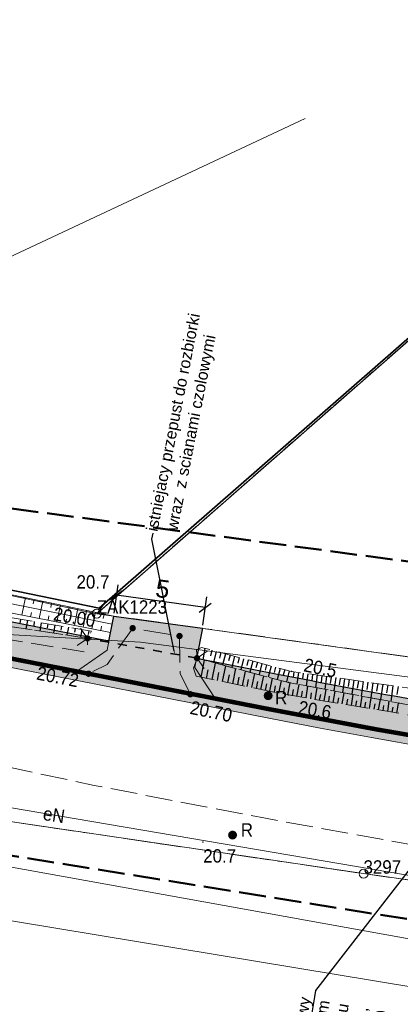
# Model space of a CAD drawing. Header units: metres. Extents: x 6551181 to 6555585, y 5935140 to 5937297.
# Tile 70 of 97: x 6551610 to 6551632, y 5935942 to 5935997. Entities that reach past the tile are written whole.
import ezdxf
from ezdxf import colors
from ezdxf.entities.mleader import LeaderData, LeaderLine
from ezdxf.enums import TextEntityAlignment as Align
from ezdxf.math import Vec2, Vec3

# ---------------------------------------------------------------- set-up
doc = ezdxf.new("R2010")
doc.units = ezdxf.units.M
for name, pattern in [('1.5_0.5', [2, 1.5, -0.5]), ('218-500', [1, 0.5, -0.5]), ('219-500', [0]), ('CONDX2', [0.48, 0.32, -0.16]), ('ib05_500', [1, 0.5, -0.5]), ('mz1.25_0.5', [1.75, 1.25, -0.5])]:
    doc.linetypes.add(name, pattern=pattern)
for name, color, linetype in [('000 Inne (niezydentyfikowane)', 7, 'Continuous'), ('202-Punkt graniczny stabilizowany trwale', 7, 'Continuous'), ('202-Punkt graniczny stabilizowany trwale-Atr103', 7, 'Continuous'), ('202-Punkt graniczny stabilizowany trwale-Atr104', 7, 'Continuous'), ('217-Granica konturu klasyfikcyjnego', 7, 'Continuous'), ('218-Granica użytku', 7, 'Continuous'), ('219-Linia granicy', 7, 'Continuous'), ('_krawężnik 15x22', 74, 'Continuous'), ('_obrzeże 8x30', 2, 'Continuous'), ('jezdnia (powierzchnia)', 7, 'Continuous'), ('Obszar opracowania', 7, 'Continuous'), ('ogrodzenie trwałe (linia)', 7, 'Continuous'), ('przepust (linia)', 7, 'Continuous'), ('przepust (linia) - symbol', 7, 'Continuous'), ('przewód elektroenergetyczny (linia)', 7, 'Continuous'), ('przewód elektroenergetyczny (linia)-Atr1', 7, 'Continuous'), ('przewód kanalizacyjny (linia)', 7, 'Continuous'), ('przewód telekomunikacyjny (linia)', 7, 'Continuous'), ('przewód wodociągowy (linia)', 7, 'Continuous'), ('punkt wysokościowy naturalny', 7, 'Continuous'), ('punkt wysokościowy naturalny-Atr2', 7, 'Continuous'), ('punkt wysokościowy sztuczny', 7, 'Continuous'), ('punkt wysokościowy sztuczny-Atr2', 7, 'Continuous'), ('reklama lub tablica informacyjna (punkt)', 7, 'Continuous'), ('reklama lub tablica informacyjna (punkt)-Atr17', 7, 'Continuous'), ('skarpa nieumocniona (powierzchnia)', 7, 'Continuous')]:
    doc.layers.add(name, color=color, linetype=linetype)
for name, color, linetype, lineweight in [('_krawężnik 15x30', 30, 'Continuous', 13), ('_kreskowanie chodnik', 52, 'Continuous', 0), ('_kreskowanie zieleń', 74, 'Continuous', 0), ('_kreskowanie zjazd', 252, 'Continuous', 0), ('_opis', 7, 'Continuous', 18), ('_rowy', 3, 'Continuous', 13), ('_rowy2', 3, 'Continuous', 13), ('_wymiar', 140, 'Continuous', 5)]:
    doc.layers.add(name, color=color, linetype=linetype, lineweight=lineweight)
doc.layers.add('_linie pomocnicze', color=202, linetype='Continuous', lineweight=13, plot=False)
doc.styles.add('marcin', font='arial.ttf')
doc.styles.get("Standard").update_dxf_attribs({"font": 'arial.ttf'})
doc.linetypes.add('902-500', pattern='A,3.75,0,[1,ksztalty.shx,S=0.5,R=0,X=0,Y=0],3.75', length=7.5)
doc.dimstyles.new('marcin', dxfattribs={"dimscale": 0.2, "dimtxt": 8, "dimasz": 6, "dimexe": 3, "dimexo": 0.625, "dimgap": 3, "dimtad": 1, "dimdec": 3, "dimrnd": 0.01, "dimtxsty": 'marcin', "dimblk": 'OBLIQUE', "dimcen": 2.5, "dimclrd": 256, "dimadec": 0, "dimazin": 0, "dimtfac": 1, "dimtdec": 3, "dimtmove": 1, "dimatfit": 3, "dimfxl": 8, "dimfxlon": 1, "dimarcsym": 0})

# ---------------------------------------------------------------- blocks, each defined once
blk = doc.blocks.new('202')
at = {"color": 0, "linetype": 'Continuous', "lineweight": -2}
blk.add_circle((0, 0), 2.5, dxfattribs=at)
blk = doc.blocks.new('PW01')
at = {"linetype": 'Continuous', "lineweight": 13}
h = blk.add_hatch(color=0, dxfattribs=at)
edge = h.paths.add_edge_path()
edge.add_arc((0, 0), 0.045, 0, 360)
blk = doc.blocks.new('PW02')
at = {"linetype": 'Continuous', "lineweight": 13}
h = blk.add_hatch(color=0, dxfattribs=at)
edge = h.paths.add_edge_path()
edge.add_arc((0, 0), 0.18, 0, 360)
blk = doc.blocks.new('IB05')
at = {"color": 0, "linetype": 'Continuous', "lineweight": 13}
for q in [(0.495, 0.495), (0.495, -0.495)]:
    blk.add_line((0, 0), q, dxfattribs=at)
blk = doc.blocks.new('IB07')
at = {"linetype": 'Continuous', "lineweight": 13}
h = blk.add_hatch(color=0, dxfattribs=at)
edge = h.paths.add_edge_path()
edge.add_arc((0, 0), 0.25, 0, 360)
blk = doc.blocks.new('_Oblique')
at = {"color": 0, "linetype": 'ByBlock', "lineweight": -2}
blk.add_line((-0.5, -0.5), (0.5, 0.5), dxfattribs=at)
blk = doc.blocks.new('*D1216')
at = {"layer": '_wymiar', "color": 0, "lineweight": -2, "transparency": 16777216}
for p, q in [((6551615.562, 5935963.897), (6551615.781, 5935965.482)), ((6551620.523, 5935963.211), (6551620.742, 5935964.795))]:
    blk.add_line(p, q, dxfattribs=at)
at = {"layer": '_wymiar', "lineweight": -2, "transparency": 16777216}
blk.add_line((6551620.66, 5935964.201), (6551615.699, 5935964.888), dxfattribs=at)
at = {"layer": 'Defpoints', "color": 0, "transparency": 16777216}
for p in [(6551615.699, 5935964.888), (6551615.539, 5935963.729), (6551620.499, 5935963.042)]:
    blk.add_point(p, dxfattribs=at)
at = {"layer": '_wymiar', "lineweight": -2, "transparency": 16777216, "xscale": 0.6000000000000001, "yscale": 0.6000000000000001, "zscale": 0.6000000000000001}
for p, rotation in [((6551615.699, 5935964.888), 172.1184532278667), ((6551620.66, 5935964.201), 352.1184532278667)]:
    blk.add_blockref('_Oblique', p, dxfattribs=dict(at, rotation=rotation))
at = {"layer": '_wymiar', "color": 0, "transparency": 16777216, "insert": (6551618.277, 5935965.246), "char_height": 1, "attachment_point": 5, "rotation": 352.1185, "style": 'marcin'}
blk.add_mtext('5', dxfattribs=at)

msp = doc.modelspace()

# ---------------------------------------------------------------- hatches: boundary and pattern name
at = {"layer": '_kreskowanie chodnik'}
h = msp.add_hatch(color=223, dxfattribs=at)
h.dxf.hatch_style = 1
h.paths.add_polyline_path([(6551361.9151, 5936137.4929), (6551364.0337, 5936137.4929), (6551364.3599, 5936137.8159), (6551361.3348, 5936141.0225), (6551359.8914, 5936139.6381), (6551359.8913, 5936139.638)])
h.paths.add_polyline_path([(6551380.1526, 5936119.3023, -0.0024274), (6551383.5731, 5936115.8572), (6551383.5731, 5936115.8572), (6551385.7012, 5936115.8292), (6551386.0588, 5936116.1787, 0.0031812), (6551381.5649, 5936120.7183), (6551367.9318, 5936134.3165), (6551367.5765, 5936133.9646), (6551367.5792, 5936131.8433)])
h.paths.add_polyline_path([(6551427.8011, 5936072.0648, -0.0079112), (6551423.437, 5936076.5601), (6551394.6741, 5936107.1418, 0.0037268), (6551389.5375, 5936112.5838), (6551389.5375, 5936112.5838), (6551389.1765, 5936112.2379), (6551389.1363, 5936110.1082, -0.0029746), (6551393.2134, 5936105.7757), (6551421.9802, 5936075.1899, 0.0058707), (6551425.2377, 5936071.8069), (6551427.4311, 5936071.7391)])
h.paths.add_polyline_path([(6551509.0487, 5936009.3448), (6551499.4703, 5936015.6354, -0.014146), (6551476.3685, 5936031.761), (6551467.4747, 5936038.3509, -0.0195357), (6551446.2823, 5936055.375), (6551437.7324, 5936062.8108, -0.010811), (6551431.3954, 5936068.5674), (6551431.0185, 5936068.2357), (6551430.9839, 5936066.2071, 0.0091534), (6551436.4199, 5936061.3017), (6551444.9698, 5936053.8659, 0.0195357), (6551466.284, 5936036.744), (6551475.1778, 5936030.1541, 0.014146), (6551498.3724, 5936013.9637), (6551506.5985, 5936008.5612), (6551508.6757, 5936008.9916)])
h.paths.add_polyline_path([(6551576.1216, 5935970.8749), (6551576.2833, 5935971.348, -0.0591224), (6551544.8377, 5935986.4374), (6551517.8132, 5936003.5887), (6551513.1363, 5936006.6602), (6551512.855, 5936006.2468), (6551513.2853, 5936004.1696), (6551513.2853, 5936004.1696), (6551516.7283, 5936001.9084), (6551543.766, 5935984.7488, 0.0566981), (6551574.267, 5935969.9309), (6551574.267, 5935969.9309)])
h.paths.add_polyline_path([(6551591.7085, 5935964.9446), (6551593.4627, 5935966.0998), (6551593.8882, 5935968.2679), (6551593.8884, 5935968.2689), (6551592.91, 5935968.4763), (6551592.5812, 5935966.8005, -0.0201257), (6551581.0571, 5935969.8064), (6551580.9035, 5935969.3306), (6551581.9193, 5935967.4615, 0.0168508), (6551591.7085, 5935964.9446)])
h.paths.add_polyline_path([(6551613.4044, 5935960.6424), (6551613.4491, 5935960.6336), (6551615.1652, 5935961.8255), (6551615.2615, 5935962.3161), (6551600.4251, 5935965.2276), (6551600.7371, 5935966.8177), (6551598.7804, 5935967.2324), (6551598.7798, 5935967.2298), (6551598.3662, 5935965.1221), (6551599.5493, 5935963.3613), (6551599.5493, 5935963.3613)])
h.paths.add_polyline_path([(6551620.1679, 5935961.3533), (6551620.07, 5935960.8543), (6551621.2097, 5935959.1107), (6551621.2097, 5935959.1107), (6551621.2547, 5935959.1019), (6551624.3175, 5935958.5008, 0.0114164), (6551642.3152, 5935955.3939), (6551642.3152, 5935955.3939), (6551644.0057, 5935956.6611), (6551644.0743, 5935957.1564, -0.0123461), (6551624.7026, 5935960.4634)])
h.paths.add_polyline_path([(6551649.0433, 5935956.4658), (6551648.9776, 5935955.9701), (6551650.239, 5935954.2925, 0.0127985), (6551670.6057, 5935952.1973), (6551677.038, 5935951.7015), (6551678.6488, 5935953.0818), (6551678.6872, 5935953.5803), (6551670.7594, 5935954.1913, -0.013718)])
h.paths.add_polyline_path([(6551707.1015, 5935951.3904), (6551702.0779, 5935951.2761), (6551702.0779, 5935951.2761), (6551683.634, 5935952.6976), (6551683.634, 5935952.6976), (6551685.0143, 5935951.0867), (6551730.6343, 5935947.5707), (6551750.6634, 5935946.1799), (6551752.2637, 5935947.5724), (6551752.2983, 5935948.0712), (6551730.7804, 5935949.5654), (6551707.1015, 5935951.3904)])
h.paths.add_polyline_path([(6551758.6441, 5935945.6257), (6551796.2401, 5935943.0151, 0.2134218), (6551800.84, 5935944.7005), (6551757.2863, 5935947.7248), (6551757.2517, 5935947.226)])
at = {"layer": '_kreskowanie zieleń'}
h = msp.add_hatch(color=253, dxfattribs=at)
h.dxf.hatch_style = 1
h.paths.add_polyline_path([(6551757.5481, 5935951.4959), (6551752.5542, 5935951.757), (6551752.2983, 5935948.0712), (6551752.2637, 5935947.5724), (6551750.6634, 5935946.1799), (6551758.6441, 5935945.6257), (6551757.2517, 5935947.226), (6551757.2863, 5935947.7248), (6551757.2863, 5935947.7248)])
h.paths.add_polyline_path([(6551683.7958, 5935954.7961), (6551678.8132, 5935955.214), (6551678.6872, 5935953.5803), (6551678.6488, 5935953.0818), (6551677.038, 5935951.7015), (6551685.0143, 5935951.0867), (6551683.634, 5935952.6976), (6551683.634, 5935952.6976), (6551683.6571, 5935952.9967)])
h.paths.add_polyline_path([(6551644.4305, 5935959.7291), (6551644.0743, 5935957.1564), (6551644.0057, 5935956.6611), (6551642.3152, 5935955.3939, 0.0050001), (6551650.239, 5935954.2925), (6551648.9776, 5935955.9701), (6551649.0433, 5935956.4658), (6551649.3846, 5935959.0405), (6551649.3845, 5935959.0405)])
h.paths.add_polyline_path([(6551615.5387, 5935963.7287), (6551615.2615, 5935962.3161), (6551615.1652, 5935961.8255), (6551613.4491, 5935960.6336), (6551621.2097, 5935959.1107), (6551621.2097, 5935959.1107), (6551620.07, 5935960.8543), (6551620.1679, 5935961.3533), (6551620.4993, 5935963.042)])
h.paths.add_polyline_path([(6551593.4627, 5935966.0998), (6551591.7085, 5935964.9446), (6551591.7085, 5935964.9446, 0.0060443), (6551595.2584, 5935964.2033), (6551599.5493, 5935963.3613), (6551598.3662, 5935965.1221), (6551598.7798, 5935967.2298), (6551598.7804, 5935967.2324), (6551593.8884, 5935968.2689), (6551593.8882, 5935968.2679)])
h.paths.add_polyline_path([(6551574.267, 5935969.9309, 0.0133357), (6551581.88, 5935967.473), (6551581.88, 5935967.473, 0.0000682), (6551581.9193, 5935967.4615), (6551581.9193, 5935967.4615), (6551580.9035, 5935969.3306), (6551581.0571, 5935969.8064), (6551581.0571, 5935969.8064), (6551581.4207, 5935970.9324), (6551576.5985, 5935972.2704), (6551576.2833, 5935971.348), (6551576.1216, 5935970.8749), (6551574.267, 5935969.9309)])
h.paths.add_polyline_path([(6551515.6199, 5936009.2164), (6551511.6595, 5936011.8175), (6551509.0487, 5936009.3448), (6551508.6757, 5936008.9916), (6551506.5985, 5936008.5612), (6551513.2853, 5936004.1696), (6551513.2853, 5936004.1696), (6551512.855, 5936006.2468), (6551513.1363, 5936006.6602), (6551513.1351, 5936006.661)])
h.paths.add_polyline_path([(6551425.2377, 5936071.8069, 0.0100304), (6551430.9839, 5936066.2071), (6551431.0185, 5936068.2357), (6551431.3954, 5936068.5674), (6551431.6215, 5936068.7664), (6551434.0394, 5936070.8943), (6551430.4259, 5936074.3748), (6551428.0268, 5936072.2634), (6551427.8011, 5936072.0648), (6551427.4311, 5936071.7391)])
h.paths.add_polyline_path([(6551385.7012, 5936115.8292), (6551383.5731, 5936115.8572, -0.0040001), (6551389.1363, 5936110.1082), (6551389.1363, 5936110.1082), (6551389.1765, 5936112.2379), (6551389.5375, 5936112.5838), (6551389.5375, 5936112.5838, 0.0024913), (6551386.0588, 5936116.1787)])
h.paths.add_polyline_path([(6551364.0337, 5936137.4929), (6551361.9151, 5936137.4929), (6551367.5792, 5936131.8433), (6551367.5765, 5936133.9646), (6551367.9318, 5936134.3165), (6551368.462, 5936134.8414), (6551364.9219, 5936138.3724), (6551364.3599, 5936137.8159)])
at = {"layer": '_kreskowanie zjazd'}
h = msp.add_hatch(color=256, dxfattribs=at)
h.dxf.hatch_style = 1
h.paths.add_polyline_path([(6551796.2401, 5935943.0151), (6551758.6441, 5935945.6257), (6551750.6634, 5935946.1799), (6551730.6343, 5935947.5707), (6551685.0143, 5935951.0867), (6551677.038, 5935951.7015), (6551670.6057, 5935952.1973, -0.0127985), (6551650.239, 5935954.2925, -0.0050001), (6551642.3152, 5935955.3939), (6551642.3152, 5935955.3939, -0.0114164), (6551624.3175, 5935958.5008), (6551621.2547, 5935959.1019), (6551621.2097, 5935959.1107), (6551613.4491, 5935960.6336), (6551613.4044, 5935960.6424), (6551599.5493, 5935963.3613), (6551599.5493, 5935963.3613), (6551595.2584, 5935964.2033, -0.0060443), (6551591.7085, 5935964.9446), (6551591.7085, 5935964.9446, -0.0084248), (6551586.7927, 5935966.1206, -0.0084248), (6551581.9193, 5935967.4615), (6551581.9193, 5935967.4615, -0.0000682), (6551581.88, 5935967.473), (6551581.88, 5935967.473, -0.0133357), (6551574.267, 5935969.9309), (6551574.267, 5935969.9309, -0.0502078), (6551547.0711, 5935982.7107, -0.0064718), (6551543.766, 5935984.7488), (6551516.7283, 5936001.9084), (6551513.2853, 5936004.1696), (6551513.2853, 5936004.1696), (6551506.5985, 5936008.5612), (6551498.3724, 5936013.9637, -0.014146), (6551475.1778, 5936030.1541), (6551466.284, 5936036.744, -0.0195357), (6551444.9698, 5936053.8659), (6551436.4199, 5936061.3017, -0.0077486), (6551431.8064, 5936065.4414, -0.0100015), (6551426.0452, 5936070.9924, -0.0073044), (6551421.9802, 5936075.1899), (6551393.2134, 5936105.7757, 0.0029746), (6551389.1363, 5936110.1082), (6551389.1363, 5936110.1082, 0.0040001), (6551383.5731, 5936115.8572), (6551383.5731, 5936115.8572, 0.0024274), (6551380.1526, 5936119.3023), (6551367.5792, 5936131.8433), (6551361.9151, 5936137.4929), (6551359.8144, 5936139.5881), (6551359.4506, 5936139.2449), (6551379.7995, 5936118.9483, -0.009403), (6551392.8482, 5936105.4342), (6551421.6159, 5936074.8473, 0.0250591), (6551436.0918, 5936060.9244), (6551444.6417, 5936053.4886, 0.0195357), (6551465.9863, 5936036.3423), (6551474.8802, 5936029.7523, 0.014146), (6551498.0979, 5936013.5458), (6551516.4571, 5936001.4883), (6551543.4981, 5935984.3266, 0.0932025), (6551595.1621, 5935963.7127), (6551624.2212, 5935958.0102, 0.0292221), (6551670.5673, 5935951.6987), (6551730.5978, 5935947.072), (6551796.2055, 5935942.5163)])

# ---------------------------------------------------------------- linework, layer by layer
at = {"layer": '000 Inne (niezydentyfikowane)', "color": 7, "linetype": 'Continuous', "lineweight": 25, "flags": 128}
for points in [[(6551610.33, 5935963.55), (6551610.29, 5935963.31)], [(6551610.71, 5935963.48), (6551610.63, 5935963.01)], [(6551611.09, 5935963.42), (6551611.06, 5935963.18)], [(6551611.48, 5935963.35), (6551611.4, 5935962.89)], [(6551611.86, 5935963.29), (6551611.82, 5935963.06)], [(6551612.24, 5935963.23), (6551612.16, 5935962.77)], [(6551612.62, 5935963.16), (6551612.58, 5935962.94)], [(6551613, 5935963.1), (6551612.92, 5935962.66)], [(6551613.38, 5935963.04), (6551613.34, 5935962.82)], [(6551613.76, 5935962.97), (6551613.68, 5935962.54)], [(6551614.14, 5935962.91), (6551614.1, 5935962.69)], [(6551620.63, 5935961.92), (6551620.52, 5935961.28)], [(6551621.03, 5935961.82), (6551620.95, 5935961.51)], [(6551621.28, 5935961.75), (6551621.12, 5935961.13)], [(6551621.54, 5935961.68), (6551621.46, 5935961.37)], [(6551621.79, 5935961.61), (6551621.63, 5935960.99)], [(6551622.05, 5935961.54), (6551621.97, 5935961.23)], [(6551620.43, 5935960.31), (6551620.62, 5935961.26)], [(6551621.04, 5935960.18), (6551621.23, 5935961.1)], [(6551622.3, 5935961.48), (6551622.14, 5935960.86)], [(6551622.56, 5935961.41), (6551622.48, 5935961.1)], [(6551622.81, 5935961.34), (6551622.65, 5935960.72)], [(6551623.07, 5935961.27), (6551622.99, 5935960.96)], [(6551623.32, 5935961.21), (6551623.16, 5935960.58)], [(6551623.58, 5935961.14), (6551623.5, 5935960.83)], [(6551623.83, 5935961.07), (6551623.67, 5935960.45)], [(6551624.09, 5935961), (6551624.01, 5935960.69)], [(6551620.74, 5935960.24), (6551620.83, 5935960.71)], [(6551621.34, 5935960.12), (6551621.43, 5935960.57)], [(6551621.63, 5935960.06), (6551621.81, 5935960.94)], [(6551621.92, 5935960), (6551622.01, 5935960.43)], [(6551622.2, 5935959.94), (6551622.37, 5935960.79)], [(6551622.75, 5935959.83), (6551622.91, 5935960.65)], [(6551623.27, 5935959.73), (6551623.43, 5935960.51)], [(6551624.34, 5935960.93), (6551624.18, 5935960.31)], [(6551624.6, 5935960.87), (6551624.52, 5935960.56)], [(6551624.85, 5935960.8), (6551624.69, 5935960.18)], [(6551625.11, 5935960.73), (6551625.03, 5935960.42)], [(6551625.36, 5935960.66), (6551625.2, 5935960.04)], [(6551625.62, 5935960.61), (6551625.58, 5935960.29)], [(6551625.88, 5935960.57), (6551625.79, 5935959.92)], [(6551626.14, 5935960.54), (6551626.1, 5935960.21)], [(6551626.41, 5935960.5), (6551626.31, 5935959.83)], [(6551626.67, 5935960.46), (6551626.62, 5935960.12)], [(6551626.93, 5935960.43), (6551626.83, 5935959.73)], [(6551622.48, 5935959.89), (6551622.56, 5935960.3)], [(6551623.01, 5935959.78), (6551623.09, 5935960.18)], [(6551623.53, 5935959.67), (6551623.61, 5935960.06)], [(6551623.78, 5935959.62), (6551623.93, 5935960.38)], [(6551624.03, 5935959.57), (6551624.1, 5935959.94)], [(6551624.28, 5935959.52), (6551624.43, 5935960.25)], [(6551624.78, 5935959.42), (6551624.93, 5935960.11)], [(6551625.29, 5935959.31), (6551625.42, 5935959.99)], [(6551625.79, 5935959.23), (6551625.91, 5935959.9)], [(6551627.19, 5935960.39), (6551627.14, 5935960.03)], [(6551627.45, 5935960.35), (6551627.35, 5935959.63)], [(6551627.71, 5935960.31), (6551627.66, 5935959.95)], [(6551627.96, 5935960.28), (6551627.86, 5935959.54)], [(6551628.21, 5935960.24), (6551628.15, 5935959.87)], [(6551628.46, 5935960.21), (6551628.35, 5935959.44)], [(6551628.71, 5935960.17), (6551628.66, 5935959.79)], [(6551628.97, 5935960.14), (6551628.86, 5935959.35)], [(6551629.23, 5935960.1), (6551629.17, 5935959.7)], [(6551629.49, 5935960.06), (6551629.38, 5935959.25)], [(6551629.76, 5935960.02), (6551629.71, 5935959.61)], [(6551630.04, 5935959.99), (6551629.92, 5935959.15)], [(6551630.31, 5935959.95), (6551630.25, 5935959.52)], [(6551630.59, 5935959.91), (6551630.47, 5935959.05)], [(6551630.88, 5935959.87), (6551630.81, 5935959.43)], [(6551624.53, 5935959.47), (6551624.6, 5935959.82)], [(6551625.04, 5935959.37), (6551625.1, 5935959.71)], [(6551625.54, 5935959.27), (6551625.6, 5935959.61)], [(6551626.05, 5935959.19), (6551626.1, 5935959.52)], [(6551626.3, 5935959.15), (6551626.41, 5935959.81)], [(6551626.56, 5935959.1), (6551626.61, 5935959.43)], [(6551626.81, 5935959.06), (6551626.92, 5935959.71)], [(6551627.06, 5935959.02), (6551627.12, 5935959.34)], [(6551627.32, 5935958.98), (6551627.42, 5935959.62)], [(6551627.82, 5935958.89), (6551627.93, 5935959.52)], [(6551628.33, 5935958.81), (6551628.43, 5935959.43)], [(6551628.84, 5935958.72), (6551628.94, 5935959.33)], [(6551631.16, 5935959.83), (6551631.04, 5935958.94)], [(6551631.46, 5935959.78), (6551631.39, 5935959.34)], [(6551627.57, 5935958.94), (6551627.62, 5935959.25)], [(6551628.08, 5935958.85), (6551628.13, 5935959.16)], [(6551628.59, 5935958.77), (6551628.64, 5935959.07)], [(6551629.09, 5935958.68), (6551629.14, 5935958.99)], [(6551629.35, 5935958.64), (6551629.45, 5935959.24)], [(6551629.6, 5935958.6), (6551629.65, 5935958.9)], [(6551629.85, 5935958.56), (6551629.95, 5935959.15)], [(6551630.11, 5935958.51), (6551630.16, 5935958.81)], [(6551630.36, 5935958.47), (6551630.46, 5935959.05)], [(6551630.87, 5935958.39), (6551630.96, 5935958.96)], [(6551631.38, 5935958.3), (6551631.47, 5935958.86)], [(6551630.62, 5935958.43), (6551630.66, 5935958.72)], [(6551631.12, 5935958.35), (6551631.17, 5935958.63)]]:
    msp.add_lwpolyline(points, dxfattribs=at)
at = {"layer": '217-Granica konturu klasyfikcyjnego', "color": 3, "linetype": '1.5_0.5', "lineweight": 18, "flags": 128}
for points in [[(6551675.62, 5936017.33), (6551614.59, 5935963.86)], [(6551614.59, 5935963.86), (6551817.148, 5935935.8192)], [(6551629.52, 5935949.31), (6551600.98, 5935953.52)], [(6551664.28, 5935944.42), (6551629.52, 5935949.31)]]:
    msp.add_lwpolyline(points, dxfattribs=at)
at = {"layer": '218-Granica użytku', "color": 3, "linetype": '218-500', "lineweight": 18, "flags": 128}
for points in [[(6551614.59, 5935963.86), (6551675.62, 5936017.33)], [(6551581.76, 5935970.85), (6551614.59, 5935963.86)], [(6551614.59, 5935963.86), (6551817.148, 5935935.8192)], [(6551600.98, 5935953.52), (6551629.52, 5935949.31)], [(6551629.52, 5935949.31), (6551664.28, 5935944.42)]]:
    msp.add_lwpolyline(points, dxfattribs=at)
at = {"layer": '219-Linia granicy', "color": 7, "linetype": '219-500', "lineweight": 18, "flags": 128}
for points in [[(6551614.59, 5935963.86), (6551675.62, 5936017.33)], [(6551614.59, 5935963.86), (6551581.76, 5935970.85)], [(6551817.148, 5935935.8192), (6551614.59, 5935963.86)], [(6551629.52, 5935949.31), (6551600.98, 5935953.52)], [(6551664.28, 5935944.42), (6551629.52, 5935949.31)]]:
    msp.add_lwpolyline(points, dxfattribs=at)
at = {"layer": '_krawężnik 15x22', "linetype": 'CONDX2', "lineweight": 40, "ltscale": 4, "const_width": 0.25}
msp.add_lwpolyline([(6551621.2547, 5935959.1019), (6551613.4044, 5935960.6424)], dxfattribs=at)
at = {"layer": '_krawężnik 15x30', "lineweight": 40, "ltscale": 5}
for points in [[(6551613.4491, 5935960.6336, 0.25, 0.25, 0), (6551599.5493, 5935963.3613, 0.25, 0.25, 0)], [(6551642.3152, 5935955.3939, 0.25, 0.25, -0.0114164), (6551624.3175, 5935958.5008, 0.25, 0.25, 0), (6551621.2097, 5935959.1107, 0.25, 0.25, 0)]]:
    msp.add_lwpolyline(points, format="xyseb", dxfattribs=at)
at = {"layer": '_linie pomocnicze'}
for points in [[(6551796.2401, 5935943.0151), (6551730.6343, 5935947.5707), (6551670.6057, 5935952.1973, -0.0292221), (6551624.3175, 5935958.5008), (6551595.2584, 5935964.2033, -0.0932025), (6551543.766, 5935984.7488), (6551516.7283, 5936001.9084), (6551498.3724, 5936013.9637, -0.014146), (6551475.1778, 5936030.1541), (6551466.284, 5936036.744, -0.0195357), (6551444.9698, 5936053.8659), (6551436.4199, 5936061.3017, -0.0250591), (6551421.9802, 5936075.1899), (6551393.2134, 5936105.7757, 0.0094023), (6551380.1526, 5936119.3023), (6551359.8144, 5936139.5881)], [(6551796.2055, 5935942.5163), (6551730.5978, 5935947.072), (6551670.5673, 5935951.6987, -0.0292221), (6551624.2212, 5935958.0102), (6551595.1621, 5935963.7127, -0.0932025), (6551543.4981, 5935984.3266), (6551516.4571, 5936001.4883), (6551498.0979, 5936013.5458, -0.014146), (6551474.8802, 5936029.7523), (6551465.9863, 5936036.3423, -0.0195357), (6551444.6417, 5936053.4886), (6551436.0918, 5936060.9244, -0.0250591), (6551421.6159, 5936074.8473), (6551392.8482, 5936105.4342, 0.009403), (6551379.7995, 5936118.9483), (6551359.4506, 5936139.2449)]]:
    msp.add_lwpolyline(points, format="xyb", dxfattribs=at)
for points in [[(6551613.4491, 5935960.6336), (6551615.1652, 5935961.8255), (6551615.2615, 5935962.3161)], [(6551620.1679, 5935961.3533), (6551620.07, 5935960.8543), (6551621.2097, 5935959.1107)]]:
    msp.add_lwpolyline(points, dxfattribs=at)
at = {"layer": '_obrzeże 8x30'}
for points in [[(6551615.2615, 5935962.3161), (6551600.4251, 5935965.2276)], [(6551615.2615, 5935962.3161), (6551615.5387, 5935963.7287), (6551620.4993, 5935963.042)], [(6551620.4993, 5935963.042), (6551620.1679, 5935961.3533)]]:
    msp.add_lwpolyline(points, dxfattribs=at)
msp.add_lwpolyline([(6551644.0743, 5935957.1564, -0.0123461), (6551624.7026, 5935960.4634), (6551620.1679, 5935961.3533)], format="xyb", dxfattribs=at)
at = {"layer": '_rowy'}
for points in [[(6551598.7792, 5935967.2264), (6551615.5387, 5935963.7287)], [(6551601.3233, 5935966.1274), (6551615.4482, 5935963.2677)], [(6551615.3578, 5935962.8067), (6551601.0144, 5935965.6215)], [(6551611.0353, 5935964.4112), (6551611.0867, 5935964.6578)], [(6551612.0142, 5935964.2069), (6551612.0656, 5935964.4535)], [(6551610.8837, 5935963.6847), (6551610.9351, 5935963.9313)], [(6551611.865, 5935963.4922), (6551611.9165, 5935963.7388)], [(6551612.9931, 5935964.0026), (6551613.0445, 5935964.2492)], [(6551613.972, 5935963.7983), (6551614.0235, 5935964.0449)], [(6551614.9509, 5935963.594), (6551615.0024, 5935963.8406)], [(6551612.8464, 5935963.2996), (6551612.8978, 5935963.5462)], [(6551613.8277, 5935963.107), (6551613.8792, 5935963.3536)], [(6551614.8091, 5935962.9144), (6551614.8605, 5935963.161)]]:
    msp.add_lwpolyline(points, dxfattribs=at)
at = {"layer": '_rowy2', "lineweight": 15, "ltscale": 4}
for points in [[(6551610.393, 5935963.781), (6551610.5973, 5935964.7599)], [(6551611.3743, 5935963.5884), (6551611.5762, 5935964.5556)], [(6551612.3557, 5935963.3959), (6551612.5551, 5935964.3513)], [(6551613.337, 5935963.2033), (6551613.534, 5935964.147)], [(6551614.3184, 5935963.0107), (6551614.5129, 5935963.9427)]]:
    msp.add_lwpolyline(points, dxfattribs=at)
at = {"layer": 'jezdnia (powierzchnia)', "color": 7, "linetype": '1.5_0.5', "lineweight": 18, "flags": 128}
msp.add_lwpolyline([(6551328.96, 5936334.85), (6551328.85, 5936339.4), (6551328.73, 5936357.03), (6551328.59, 5936376.23), (6551328.4, 5936397.13), (6551328.02, 5936414.29), (6551322.56, 5936409.84), (6551322.26, 5936398.68), (6551322.27, 5936387.64), (6551322.38, 5936376.93), (6551322.42, 5936367), (6551322.25, 5936346.98), (6551322.6, 5936337.31), (6551322.85, 5936327.45), (6551322.83, 5936325.77), (6551322.74, 5936320.86), (6551322.68, 5936317.17), (6551322.78, 5936307.21), (6551322.67, 5936297.56), (6551322.68, 5936287.57), (6551322.74, 5936279.01), (6551322.14, 5936267.97), (6551321.65, 5936262.65), (6551321.72, 5936261), (6551321.78, 5936259.98), (6551322.11, 5936257.72), (6551322.27, 5936255.96), (6551322.39, 5936254.52), (6551322.15, 5936252.96), (6551321.69, 5936250.98), (6551320.76, 5936248.16), (6551319.46, 5936245.23), (6551318.96, 5936243.62), (6551318.38, 5936241.01), (6551316.02, 5936222.64), (6551315.83, 5936219.84), (6551316.38, 5936210.81), (6551316.01, 5936207.91), (6551315.14, 5936200.41), (6551314.97, 5936199.68), (6551313.67, 5936198.52), (6551311.34, 5936197.7), (6551307.54, 5936198.81), (6551305.83, 5936196.21), (6551312.51, 5936190.73), (6551313.39, 5936189.35), (6551312.99, 5936186.91), (6551312.92, 5936183.49), (6551313.3, 5936180.11), (6551314.08, 5936177.55), (6551314.7, 5936175.79), (6551314.44, 5936174.65), (6551312.67, 5936172.43), (6551311.85, 5936172.5), (6551311.19, 5936171.27), (6551311.05, 5936169.19), (6551311.25, 5936168.73), (6551309.45, 5936165.18), (6551312.18, 5936163.98), (6551313.59, 5936166.07), (6551317.23, 5936168.57), (6551319.56, 5936168.77), (6551324.09, 5936164.11), (6551325.69, 5936162.67), (6551325.47, 5936161.1), (6551327.95, 5936158.95), (6551329.62, 5936159.04), (6551332.98, 5936156.08), (6551340.48, 5936149.19), (6551347.83, 5936142.43), (6551354.99, 5936135.82), (6551361.1, 5936130.02), (6551368.01, 5936123.21), (6551374.45, 5936116.65), (6551380.77, 5936110.1), (6551380.75, 5936107.84), (6551380.43, 5936106.99), (6551383.32, 5936104.18), (6551384.35, 5936104.44), (6551386.16, 5936104.24), (6551387.51, 5936103), (6551394.02, 5936096.15), (6551400.74, 5936089.06), (6551407.43, 5936082.07), (6551414.96, 5936073.7), (6551417.26, 5936071.24), (6551417.54, 5936068.85), (6551417.08, 5936067.39), (6551416.53, 5936066.51), (6551418.44, 5936064.69), (6551420.06, 5936065.32), (6551421.11, 5936065.47), (6551423.09, 5936065.27), (6551427.21, 5936061.47), (6551434.23, 5936055.28), (6551441.76, 5936048.87), (6551449.56, 5936042.36), (6551457.43, 5936035.97), (6551465.65, 5936029.87), (6551474.74, 5936023.08), (6551483.63, 5936016.83), (6551492.82, 5936010.56), (6551496.69, 5936007.92), (6551496.38, 5936006.4), (6551500.73, 5936003.64), (6551502.28, 5936004.36), (6551510, 5935999.26), (6551519.09, 5935993.33), (6551527.43, 5935987.94), (6551535.54, 5935982.98), (6551543.65, 5935977.72), (6551552.14, 5935972.93), (6551561.61, 5935968.23), (6551570.6, 5935964.82), (6551581.27, 5935961.57), (6551591.01, 5935959.14), (6551597.53, 5935957.63), (6551598.04, 5935956.71), (6551598.34, 5935954.89), (6551601.02, 5935954.23), (6551603.27, 5935956.5), (6551604.19, 5935956.44), (6551614.44, 5935954.25), (6551624.03, 5935952.41), (6551633.65, 5935950.68), (6551643.66, 5935949.13), (6551649.85, 5935948.21), (6551660.16, 5935947.16), (6551670.33, 5935946.28), (6551680.51, 5935945.58), (6551690.73, 5935944.67), (6551701.45, 5935943.82), (6551706.39, 5935943.35), (6551707.39, 5935941.45), (6551711.28, 5935940.88), (6551713.28, 5935942.8), (6551715.25, 5935942.66), (6551721.35, 5935942.22), (6551752.78, 5935940.08), (6551762.58, 5935939.42), (6551772.73, 5935938.68), (6551783.19, 5935937.92), (6551793.12, 5935937.25), (6551803.61, 5935936.53), (6551816.47, 5935935.66), (6551827.08, 5935934.95), (6551837.44, 5935934.3), (6551838.95, 5935934.11), (6551840.54, 5935930.96), (6551844.05, 5935930.93), (6551845.21, 5935933.24), (6551845.88, 5935933.65), (6551848.35, 5935933.59), (6551864.54, 5935932.06), (6551872.1, 5935931.21), (6551883.27, 5935929.95), (6551887.52, 5935929.3), (6551888.3, 5935928.47), (6551889.27, 5935927), (6551889.8, 5935925.29), (6551888.46, 5935921.18), (6551893.61, 5935921.03), (6551897.26, 5935920.92), (6551897.56, 5935926.27), (6551899.74, 5935927.57), (6551904.71, 5935926.85), (6551911.07, 5935925.83), (6551911.71, 5935924.67), (6551912.04, 5935923.9), (6551915.56, 5935923.37), (6551916.14, 5935924.18), (6551916.85, 5935924.92), (6551923.67, 5935923.8), (6551933.47, 5935922.17), (6551946.23, 5935919.92), (6551946.86, 5935918.95), (6551946.97, 5935917.94), (6551949.03, 5935915.66), (6551950.87, 5935917.18), (6551951.58, 5935918.19), (6551952.42, 5935918.86), (6551960.7, 5935917.37), (6551971.47, 5935915.4), (6551981.95, 5935913.57), (6551992.49, 5935911.65), (6551995.74, 5935911.01), (6551996.16, 5935910.41), (6551996.41, 5935909.03), (6552000.08, 5935908.33), (6552001.09, 5935909.46), (6552001.34, 5935909.66), (6552001.89, 5935909.89), (6552011.06, 5935908.38), (6552016.54, 5935907.3), (6552016.98, 5935906.37), (6552017.08, 5935905.24), (6552021, 5935904.44), (6552021.75, 5935905.56), (6552022.37, 5935906.31), (6552031.19, 5935904.66), (6552041.47, 5935902.98), (6552051.85, 5935901.04), (6552054.87, 5935900.36), (6552055.79, 5935898.24), (6552061.21, 5935896.92), (6552062.37, 5935898.83), (6552071.26, 5935896.73), (6552082.21, 5935893.77), (6552092.4, 5935891.09), (6552102.69, 5935888.17), (6552113.23, 5935885.31), (6552123.85, 5935882.37), (6552135.02, 5935879.28), (6552145.58, 5935876.34), (6552156.23, 5935873.42), (6552166.76, 5935870.42), (6552177.31, 5935867.56), (6552187.87, 5935864.65), (6552198.25, 5935861.79), (6552209.38, 5935858.53), (6552220.11, 5935855.69), (6552230.86, 5935852.63), (6552241.36, 5935849.67), (6552251.73, 5935846.66), (6552262.36, 5935843.89), (6552273.37, 5935841.27), (6552283.55, 5935838.85), (6552294.39, 5935836.69), (6552304.73, 5935835.22), (6552315.64, 5935833.74), (6552325.3, 5935832.55), (6552341.64, 5935830.38), (6552342.44, 5935829.69), (6552342.92, 5935828.2), (6552347.56, 5935827.77), (6552348.74, 5935829.5), (6552357.01, 5935828.52), (6552367.7, 5935827.13), (6552378.13, 5935825.75), (6552388.65, 5935824.39), (6552399.32, 5935823.07), (6552410.02, 5935821.67), (6552421.24, 5935820.34), (6552432.45, 5935818.68), (6552443.48, 5935817.42), (6552453.95, 5935816.03), (6552464.58, 5935814.75), (6552475.04, 5935813.29), (6552485.68, 5935811.95), (6552496.02, 5935810.59), (6552506.48, 5935809.35), (6552517.51, 5935807.84), (6552527.97, 5935806.56), (6552538.97, 5935805.09), (6552549.67, 5935803.82), (6552560.33, 5935802.42), (6552563.29, 5935802), (6552563.74, 5935801.13), (6552564.02, 5935800.22), (6552567.24, 5935799.81), (6552567.73, 5935800.53), (6552568.53, 5935801.4), (6552572.89, 5935801.02), (6552583.15, 5935799.96), (6552593.78, 5935798.88), (6552604.38, 5935797.88), (6552604.85, 5935803.41), (6552594.33, 5935804.61), (6552583.62, 5935805.8), (6552573.64, 5935806.91), (6552560.78, 5935808.39), (6552550.39, 5935809.67), (6552539.28, 5935811.02), (6552528.7, 5935812.3), (6552517.88, 5935813.68), (6552507.21, 5935815.18), (6552496.69, 5935816.5), (6552486.46, 5935817.81), (6552475.57, 5935819.24), (6552465.35, 5935820.56), (6552454.34, 5935821.99), (6552444.06, 5935823.33), (6552432.93, 5935824.71), (6552421.95, 5935826.21), (6552410.72, 5935827.55), (6552399.95, 5935828.95), (6552389.17, 5935830.26), (6552378.67, 5935831.73), (6552368.16, 5935833.12), (6552357.84, 5935834.4), (6552341.74, 5935836.31), (6552336.11, 5935837.13), (6552334.8, 5935838.98), (6552330.67, 5935843.7), (6552318.52, 5935843.8), (6552316.94, 5935839.51), (6552316.2, 5935839.6), (6552305.46, 5935841.19), (6552295.05, 5935842.73), (6552284.97, 5935844.88), (6552274.4, 5935847.14), (6552263.73, 5935849.7), (6552253.14, 5935852.53), (6552242.97, 5935855.52), (6552232.46, 5935858.37), (6552221.65, 5935861.46), (6552210.76, 5935864.4), (6552199.91, 5935867.46), (6552189.25, 5935870.45), (6552178.83, 5935873.3), (6552168.21, 5935876.2), (6552157.7, 5935879.19), (6552146.88, 5935882.12), (6552136.56, 5935885.03), (6552125.26, 5935888.16), (6552114.69, 5935891.09), (6552104.07, 5935894), (6552093.85, 5935896.89), (6552083.28, 5935899.67), (6552072.56, 5935902.58), (6552063.5, 5935904.64), (6552052.58, 5935906.96), (6552042.37, 5935908.85), (6552032.31, 5935910.58), (6552022.24, 5935912.51), (6552011.71, 5935914.3), (6552002.97, 5935915.91), (6551993.33, 5935917.67), (6551982.85, 5935919.56), (6551972.16, 5935921.42), (6551961.7, 5935923.41), (6551953.29, 5935924.88), (6551942.99, 5935926.75), (6551934.58, 5935928.16), (6551924.41, 5935929.85), (6551914.55, 5935931.45), (6551905.1, 5935932.89), (6551895.51, 5935934.28), (6551883.79, 5935935.93), (6551872.57, 5935937.31), (6551861.48, 5935938.41), (6551857.21, 5935938.77), (6551855.83, 5935941.56), (6551851.73, 5935941.94), (6551850.16, 5935939.44), (6551849.12, 5935939.43), (6551837.69, 5935940.23), (6551827.26, 5935940.93), (6551816.56, 5935941.65), (6551812.11, 5935941.89), (6551811.08, 5935942.83), (6551810.63, 5935944.01), (6551806.62, 5935944.32), (6551805.99, 5935943.23), (6551804.96, 5935942.43), (6551799.31, 5935943), (6551795.45, 5935943.07), (6551783.27, 5935943.93), (6551772.84, 5935944.64), (6551762.97, 5935945.37), (6551756.57, 5935946.71), (6551756.45, 5935947.99), (6551753.18, 5935948.46), (6551752.63, 5935947.03), (6551751.78, 5935946.29), (6551742.41, 5935946.78), (6551732.33, 5935947.44), (6551722.23, 5935948.29), (6551712.3, 5935948.93), (6551701.77, 5935949.75), (6551691.2, 5935950.61), (6551680.87, 5935951.49), (6551670.8, 5935952.18), (6551660.52, 5935953.19), (6551650.73, 5935954.13), (6551644.52, 5935955.05), (6551634.47, 5935956.54), (6551625.17, 5935958.24), (6551619.83, 5935959.35), (6551619.26, 5935960.49), (6551619.22, 5935962.61), (6551616.6, 5935963.05), (6551615.17, 5935961.02), (6551614.13, 5935960.5), (6551605.28, 5935962.2), (6551598.18, 5935963.63), (6551597.76, 5935964.59), (6551597.78, 5935967.09), (6551594.81, 5935968.01), (6551593.76, 5935965.74), (6551592.79, 5935964.93), (6551592.31, 5935964.89), (6551582.34, 5935967.37), (6551580.88, 5935967.83), (6551580.18, 5935968.71), (6551580.27, 5935970.63), (6551577.49, 5935971.77), (6551576.35, 5935970.29), (6551575.07, 5935969.6), (6551572.38, 5935970.41), (6551563.7, 5935973.87), (6551554.87, 5935978.16), (6551546.49, 5935983.02), (6551538.48, 5935988.13), (6551530.39, 5935993.18), (6551522.02, 5935998.55), (6551512.6, 5936004.66), (6551512.61, 5936005.55), (6551512.85, 5936007.35), (6551509.68, 5936009.41), (6551508.18, 5936008.59), (6551507, 5936008.48), (6551503.89, 5936010.34), (6551495.82, 5936015.64), (6551486.91, 5936021.79), (6551477.95, 5936028.1), (6551468.99, 5936034.63), (6551460.81, 5936040.8), (6551453.03, 5936047.14), (6551445.31, 5936053.57), (6551437.77, 5936059.97), (6551432.57, 5936064.65), (6551432.07, 5936066.32), (6551432.09, 5936068.02), (6551434.37, 5936071.22), (6551434.62, 5936071.59), (6551431.83, 5936073.34), (6551429.29, 5936070.94), (6551427.75, 5936070.76), (6551425.93, 5936071.17), (6551425.46, 5936071.49), (6551419.42, 5936077.79), (6551411.69, 5936086.16), (6551404.87, 5936093.24), (6551398.24, 5936100.37), (6551391.7, 5936107.27), (6551389.12, 5936111.46), (6551389.9, 5936112.46), (6551387.37, 5936115.19), (6551385.78, 5936114.88), (6551384.49, 5936114.89), (6551378.57, 5936120.76), (6551371.92, 5936127.68), (6551366.59, 5936132.83), (6551366.87, 5936133.78), (6551367.08, 5936134.17), (6551367.64, 5936134.92), (6551365, 5936137.57), (6551363.64, 5936136.69), (6551362.7, 5936136.71), (6551359.88, 5936139.65), (6551338.07, 5936159.81), (6551329.19, 5936168.03), (6551324.89, 5936173.07), (6551320.86, 5936179.47), (6551319.58, 5936183.33), (6551319.65, 5936188.36), (6551322.11, 5936204.81), (6551327.17, 5936242.31), (6551330.39, 5936265.19), (6551329.96, 5936267.22), (6551329.39, 5936272.76), (6551329.1, 5936274.41), (6551328.86, 5936276.23), (6551328.83, 5936278.38), (6551328.89, 5936294.47)], close=True, dxfattribs=at)
at = {"layer": 'Obszar opracowania', "color": 6, "linetype": '1.5_0.5', "lineweight": 50, "flags": 128}
msp.add_lwpolyline([(6551818.32, 5935949.48), (6551816.4, 5935927.1), (6551691.07, 5935939.45), (6551655.04, 5935943.08), (6551594.88, 5935952.7), (6551558.27, 5935964.37), (6551521.83, 5935986.07), (6551479.91, 5936013.47), (6551430.28, 5936048.68), (6551403.2, 5936073.55), (6551351.97, 5936127.26), (6551339.98, 5936140.06), (6551355.92, 5936154.02), (6551383.22, 5936127.23), (6551398.41, 5936112.34), (6551441.88, 5936067.29), (6551466.09, 5936048.26), (6551498.73, 5936021.85), (6551519.95, 5936008.26), (6551556.28, 5935985.89), (6551583.14, 5935974.91), (6551603.83, 5935970.55), (6551675.12, 5935961.01)], close=True, dxfattribs=at)
at = {"layer": 'ogrodzenie trwałe (linia)', "color": 7, "linetype": '902-500', "lineweight": 35, "flags": 128}
msp.add_lwpolyline([(6551598.64, 5935968.85), (6551599.66, 5935967.27), (6551614.73, 5935964.16), (6551651.64, 5935996.41)], dxfattribs=at)
at = {"layer": 'przepust (linia)', "color": 7, "linetype": 'ib05_500', "lineweight": 35, "flags": 128}
msp.add_lwpolyline([(6551620.2, 5935961.37), (6551614.07, 5935962.48)], dxfattribs=at)
at = {"layer": 'przewód elektroenergetyczny (linia)', "color": 1, "linetype": 'Continuous', "lineweight": 18, "flags": 128}
for points in [[(6551626.25, 5935991.57), (6551582.25, 5935970.95)], [(6551662.33, 5935945.34), (6551632.75, 5935949.09), (6551602.34, 5935954.27), (6551596.43, 5935955.18), (6551567.06, 5935963.76), (6551566, 5935965.27)]]:
    msp.add_lwpolyline(points, dxfattribs=at)
at = {"layer": 'przewód kanalizacyjny (linia)', "color": 34, "linetype": 'Continuous', "lineweight": 18, "flags": 128}
msp.add_lwpolyline([(6551830.09, 5935927.21), (6551797.73, 5935929.11), (6551750.54, 5935931.89), (6551740.3, 5935932.51), (6551696.81, 5935934.92), (6551695.04, 5935935.02), (6551672.56, 5935936.3), (6551601.22, 5935948.08), (6551585.99, 5935952), (6551572.4, 5935954.03)], dxfattribs=at)
at = {"layer": 'przewód telekomunikacyjny (linia)', "color": 30, "linetype": 'Continuous', "lineweight": 18, "flags": 128}
msp.add_lwpolyline([(6551811.25, 5935947.33), (6551803.58, 5935945.87), (6551757.33, 5935948.32), (6551698.23, 5935952.06), (6551672.54, 5935955.04), (6551617.04, 5935962.26), (6551607, 5935962.85), (6551577.56, 5935969.78), (6551558.1, 5935977.67)], dxfattribs=at)
at = {"layer": 'przewód wodociągowy (linia)', "color": 5, "linetype": 'Continuous', "lineweight": 18, "flags": 128}
msp.add_lwpolyline([(6551697.7, 5935936.28), (6551672.91, 5935938.85), (6551657.71, 5935941.03), (6551592.52, 5935952.79), (6551567.9, 5935958.78), (6551567.56, 5935958.94)], dxfattribs=at)
at = {"layer": 'skarpa nieumocniona (powierzchnia)', "color": 7, "linetype": 'mz1.25_0.5', "lineweight": 18, "flags": 128}
for points in [[(6551614.07, 5935962.48), (6551607.74, 5935963.45), (6551601.85, 5935964.81), (6551601.93, 5935965.35), (6551607.87, 5935963.96), (6551614.3, 5935962.88)], [(6551614.07, 5935962.48), (6551607.74, 5935963.45), (6551601.85, 5935964.81), (6551601.93, 5935965.35), (6551607.87, 5935963.96), (6551614.3, 5935962.88)], [(6551601.75, 5935964.13), (6551601.85, 5935964.81), (6551607.74, 5935963.45), (6551614.07, 5935962.48), (6551614.08, 5935961.91), (6551613.94, 5935961.72), (6551607.32, 5935962.8)], [(6551601.75, 5935964.13), (6551601.85, 5935964.81), (6551607.74, 5935963.45), (6551614.07, 5935962.48), (6551614.08, 5935961.91), (6551613.94, 5935961.72), (6551607.32, 5935962.8)], [(6551620.2, 5935961.37), (6551620.17, 5935961.83), (6551620.45, 5935961.97), (6551625.49, 5935960.63), (6551645.59, 5935957.78), (6551645.13, 5935956.52), (6551637.44, 5935957.75), (6551625.32, 5935960.01)], [(6551620.2, 5935961.37), (6551620.17, 5935961.83), (6551620.45, 5935961.97), (6551625.49, 5935960.63), (6551645.59, 5935957.78), (6551645.13, 5935956.52), (6551637.44, 5935957.75), (6551625.32, 5935960.01)], [(6551620.16, 5935960.36), (6551620, 5935960.82), (6551620.2, 5935961.37), (6551625.32, 5935960.01), (6551637.44, 5935957.75), (6551645.13, 5935956.52), (6551637.43, 5935957.3), (6551625.31, 5935959.31)], [(6551620.16, 5935960.36), (6551620, 5935960.82), (6551620.2, 5935961.37), (6551625.32, 5935960.01), (6551637.44, 5935957.75), (6551645.13, 5935956.52), (6551637.43, 5935957.3), (6551625.31, 5935959.31)]]:
    msp.add_lwpolyline(points, close=True, dxfattribs=at)

# ---------------------------------------------------------------- block references
at = {"layer": '202-Punkt graniczny stabilizowany trwale', "color": 7, "linetype": 'Continuous', "lineweight": 18, "xscale": 0.1, "yscale": 0.1}
for p in [(6551614.59, 5935963.86), (6551629.52, 5935949.31)]:
    msp.add_blockref('202', p, dxfattribs=at)
at = {"layer": 'przepust (linia) - symbol', "color": 7, "linetype": 'Continuous', "lineweight": 35}
for p, rotation in [((6551614.07, 5935962.48), 169.736), ((6551620.2, 5935961.37), 349.736)]:
    msp.add_blockref('IB05', p, dxfattribs=dict(at, rotation=rotation))
at = {"layer": 'punkt wysokościowy naturalny', "color": 7, "linetype": 'Continuous', "lineweight": 13}
for p in [(6551614.73, 5935964.16), (6551625.49, 5935960.63), (6551625.32, 5935960.01), (6551625.31, 5935959.31), (6551620.53, 5935951.08)]:
    msp.add_blockref('PW01', p, dxfattribs=at)
at = {"layer": 'punkt wysokościowy sztuczny', "color": 7, "linetype": 'Continuous', "lineweight": 13}
for p in [(6551616.6, 5935963.05), (6551614.07, 5935962.48), (6551619.22, 5935962.61), (6551620.2, 5935961.37), (6551614.13, 5935960.5), (6551619.83, 5935959.35)]:
    msp.add_blockref('PW02', p, dxfattribs=at)
at = {"layer": 'reklama lub tablica informacyjna (punkt)', "color": 7, "linetype": 'Continuous', "lineweight": 13}
for p in [(6551624.18, 5935959.27), (6551622.19, 5935951.47)]:
    msp.add_blockref('IB07', p, dxfattribs=at)

# ---------------------------------------------------------------- texts
at = {"layer": '202-Punkt graniczny stabilizowany trwale-Atr103', "color": 7, "width": 0.9}
msp.add_text('ZAK1223', height=0.75, dxfattribs=at).set_placement((6551614.59, 5935963.86))
at = {"layer": '202-Punkt graniczny stabilizowany trwale-Atr104', "color": 7, "width": 0.9}
msp.add_text('3297', height=0.75, dxfattribs=at).set_placement((6551629.52, 5935949.31))
at = {"layer": 'przewód elektroenergetyczny (linia)-Atr1', "color": 1, "width": 0.9}
msp.add_text('eN', height=0.75, rotation=351.142, dxfattribs=at).set_placement((6551611.6, 5935952.69), align=Align.MIDDLE_LEFT)
at = {"layer": 'punkt wysokościowy naturalny-Atr2', "color": 7, "width": 0.9}
msp.add_text('20.7', height=0.75, dxfattribs=at).set_placement((6551613.46, 5935965.64), align=Align.MIDDLE_LEFT)
for s, rotation, p in [('20.5', 348.598, (6551626.2, 5935961.01)), ('20.6', 350.583, (6551625.89, 5935958.63))]:
    msp.add_text(s, height=0.75, rotation=rotation, dxfattribs=at).set_placement(p, align=Align.MIDDLE_LEFT)
msp.add_text('20.7', height=0.75, dxfattribs=at).set_placement((6551620.55, 5935949.93))
at = {"layer": 'punkt wysokościowy sztuczny-Atr2', "color": 7, "width": 0.9}
for s, rotation, p in [('20.00', 350.465, (6551612.18, 5935963.86)), ('20.72', 349.126, (6551611.25, 5935960.55)), ('20.70', 348.257, (6551619.84, 5935958.63))]:
    msp.add_text(s, height=0.75, rotation=rotation, dxfattribs=at).set_placement(p, align=Align.MIDDLE_LEFT)
at = {"layer": 'reklama lub tablica informacyjna (punkt)-Atr17', "color": 7, "width": 0.9}
for p in [(6551624.57, 5935958.79), (6551622.65, 5935951.38)]:
    msp.add_text('R', height=0.75, dxfattribs=at).set_placement(p)

# ---------------------------------------------------------------- dimensions: what is measured, and where the dimension line sits
at = {"layer": '_wymiar'}
dim = msp.add_aligned_dim(p1=(6551620.4993, 5935963.042), p2=(6551615.5387, 5935963.7287), distance=-1.1702, text='5', dimstyle='marcin', override={"dimtxt": 5, "dimasz": 3, "dimgap": 1, "dimfxl": 5}, dxfattribs=at)
dim.commit()
dim.dimension.update_dxf_attribs({"geometry": '*D1216', "text_midpoint": (6551618.2766, 5935965.2463)})

# ---------------------------------------------------------------- leaders
at = {"layer": '_opis'}
ml = msp.add_multileader_mtext('Standard', dxfattribs=at)
ml.set_content('istniejacy przepust do rozbiorki\\P wraz  z scianami czolowymi', color=256, style='marcin')
ml.set_leader_properties()
ml.build(insert=Vec2(0, 0))
ml.multileader.update_dxf_attribs({"text_right_attachment_type": 6, "dogleg_length": 0.36, "arrow_head_size": 0.18})
ctx = ml.context
ctx.base_point, ctx.char_height, ctx.arrow_head_size, ctx.landing_gap_size, ctx.plane_origin, ctx.plane_x_axis, ctx.plane_y_axis = Vec3(6551617.7415, 5935968.3761), 0.65, 0.18, 0.09, Vec3(6551604.258, 5936035.9771), Vec3(0.1925655, 0.9812841), Vec3(-0.9812841, 0.1925655)
ctx.right_attachment = 6
notes = []
notes.append((ctx, [(0, (1, 1, 0), (6551617.6721, 5935968.0228), (0.1925655, 0.9812841), 0.36, [(0, [(6551618.9623, 5935961.5941)], 0, [])])]))
ctx.mtext.insert, ctx.mtext.text_direction, ctx.mtext.rotation, ctx.mtext.flow_direction = Vec3(6551617.3464, 5935968.5453), Vec3(0.1925655, 0.9812841), 1.3770204, 5
ml = msp.add_multileader_mtext('Standard', dxfattribs=at)
ml.set_content('prefabrykowany ściek podchodnikowy\\P2xkorytko ściekowe półokragłe 50x60x15cm\\Pwraz z obrukiem dna wylotu\\P kamieniem polnym za zaprawie betonowej gr 10cm, \\Ppowierzchnia 1m2 (1mx1m)  ', color=256, style='marcin')
ml.set_leader_properties()
ml.build(insert=Vec2(0, 0))
ml.multileader.update_dxf_attribs({"text_right_attachment_type": 6, "dogleg_length": 0.36, "arrow_head_size": 0.18})
ctx = ml.context
ctx.base_point, ctx.char_height, ctx.arrow_head_size, ctx.landing_gap_size, ctx.plane_origin, ctx.plane_x_axis, ctx.plane_y_axis = Vec3(6551622.8175, 5935921.5795), 0.65, 0.18, 0.09, Vec3(6551609.0233, 5935997.4151), Vec3(0.166783, 0.9859936), Vec3(-0.9859936, 0.166783)
ctx.right_attachment, ctx.text_align_type = 6, 2
notes.append((ctx, [(0, (1, 1, 0), (6551626.8273, 5935942.7634), (-0.166783, -0.9859936), 0.36, [(0, [(6551637.9244, 5935957.0868)], 0, [])])]))
ctx.mtext.insert, ctx.mtext.text_direction, ctx.mtext.rotation, ctx.mtext.alignment, ctx.mtext.flow_direction = Vec3(6551625.9229, 5935942.4599), Vec3(0.166783, 0.9859936), 1.4032302, 3, 5
for ctx, leaders in notes:
    for number, flags, end, landing, length, lines in leaders:
        leader = LeaderData()
        leader.index, (leader.has_last_leader_line, leader.has_dogleg_vector, leader.attachment_direction) = number, flags
        leader.last_leader_point, leader.dogleg_vector, leader.dogleg_length = Vec3(end), Vec3(landing), length
        for number, points, colour, breaks in lines:
            line = LeaderLine()
            line.index, line.vertices, line.color, line.breaks = number, Vec3.list(points), colors.encode_raw_color(colour), breaks
            leader.lines.append(line)
        ctx.leaders.append(leader)

doc.saveas('drawing.dxf')
